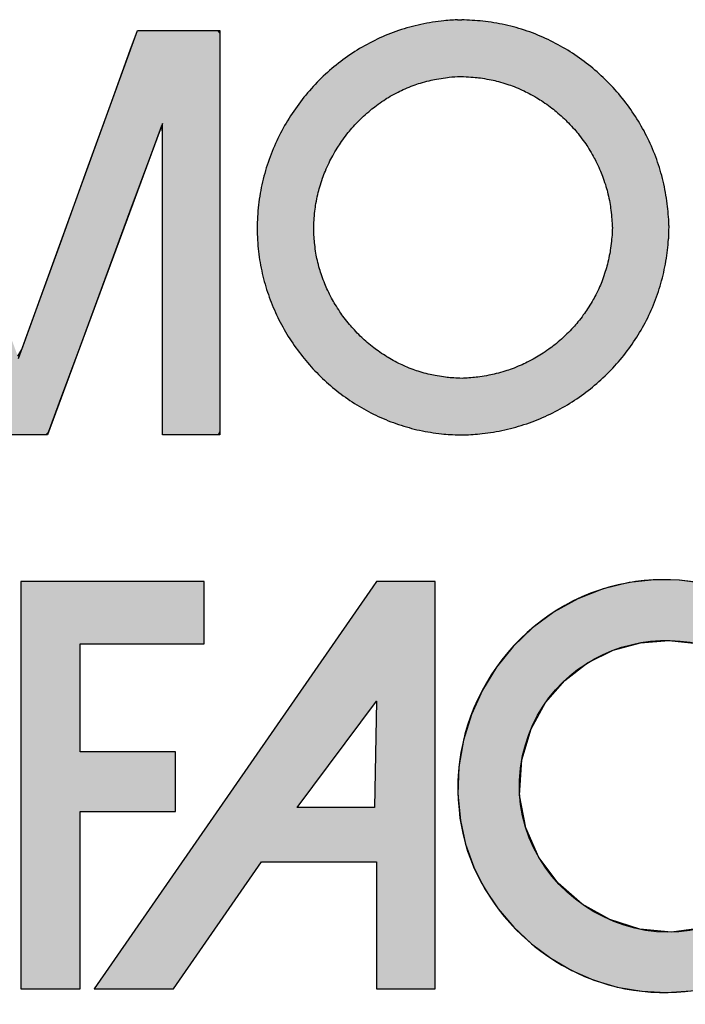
# Model space of a CAD drawing. Header units: inches. Extents: x 0 to 80.1, y 0 to 59.8.
# Tile 8 of 18: x 72.5 to 74.2, y 3.8 to 6.4. Entities that reach past the tile are written whole.
import ezdxf

# ---------------------------------------------------------------- set-up
doc = ezdxf.new("R2010")
doc.units = ezdxf.units.IN
doc.header["$MEASUREMENT"] = 0
doc.layers.add('Default', color=7, linetype='Continuous')

# ---------------------------------------------------------------- blocks, each defined once
blk = doc.blocks.new('block_2')
at = {"layer": 'Default', "linetype": 'Continuous'}
for points in [[(0.24683, 0.05811), (0.23145, 0.04686), (0.215, 0.04023), (0.1981, 0.03788), (0.18134, 0.03942), (0.16533, 0.04452), (0.15068, 0.05279), (0.13798, 0.06387), (0.12784, 0.07742), (0.12087, 0.09305), (0.11767, 0.11041), (0.11884, 0.12913), (0.1237, 0.14549), (0.13141, 0.15943), (0.14153, 0.17108), (0.15359, 0.18031), (0.16711, 0.187), (0.1816, 0.19102), (0.19658, 0.19224), (0.21158, 0.19054), (0.22611, 0.18578), (0.2397, 0.17786), (0.25187, 0.16663), (0.25487, 0.16367), (0.25699, 0.16367), (0.2604, 0.16367), (0.26474, 0.16367), (0.2697, 0.16367), (0.27491, 0.16367), (0.28006, 0.16367), (0.28478, 0.16367), (0.28875, 0.16367), (0.29163, 0.16367), (0.29307, 0.16367), (0.28884, 0.17158), (0.28122, 0.18255), (0.2724, 0.19238), (0.26252, 0.201), (0.25172, 0.20837), (0.24015, 0.21442), (0.22795, 0.21909), (0.21526, 0.22232), (0.20223, 0.22406), (0.189, 0.22424), (0.17572, 0.2228), (0.16193, 0.2195), (0.1484, 0.21424), (0.13587, 0.2073), (0.12445, 0.19884), (0.11426, 0.18903), (0.1054, 0.17802), (0.09799, 0.16599), (0.09213, 0.1531), (0.08795, 0.13951), (0.08555, 0.1254), (0.08504, 0.11092), (0.08631, 0.09702), (0.08907, 0.08441), (0.0934, 0.07235), (0.09917, 0.06095), (0.10626, 0.05031), (0.11454, 0.04056), (0.12388, 0.03179), (0.13415, 0.02413), (0.14525, 0.01768), (0.15702, 0.01255), (0.16937, 0.00885), (0.18226, 0.00665), (0.19546, 0.00598), (0.20851, 0.00687), (0.22126, 0.00926), (0.23358, 0.0131), (0.24533, 0.01832), (0.25638, 0.02486), (0.26659, 0.03267), (0.27583, 0.04167), (0.28396, 0.05181), (0.29085, 0.06302), (0.29522, 0.07245), (0.29404, 0.07245), (0.2915, 0.07245), (0.28789, 0.07245), (0.28355, 0.07245), (0.27879, 0.07245), (0.27392, 0.07245), (0.26926, 0.07245), (0.26513, 0.07245), (0.26184, 0.07245), (0.25972, 0.07245), (0.25895, 0.07229), (0.25798, 0.07089), (0.25698, 0.06951), (0.25596, 0.06815), (0.25491, 0.06681), (0.25383, 0.06549), (0.25272, 0.0642), (0.25159, 0.06293), (0.25044, 0.06169), (0.24926, 0.06047), (0.24806, 0.05928)], [(-0.14629, 0.22347), (-0.14629, 0.21744), (-0.14629, 0.20105), (-0.14629, 0.17691), (-0.14629, 0.1476), (-0.14629, 0.1157), (-0.14629, 0.0838), (-0.14629, 0.05449), (-0.14629, 0.03035), (-0.14629, 0.01397), (-0.14629, 0.00793), (-0.14541, 0.00793), (-0.14302, 0.00793), (-0.13949, 0.00793), (-0.13521, 0.00793), (-0.13055, 0.00793), (-0.12589, 0.00793), (-0.1216, 0.00793), (-0.11808, 0.00793), (-0.11568, 0.00793), (-0.1148, 0.00793), (-0.1148, 0.01056), (-0.1148, 0.0177), (-0.1148, 0.02821), (-0.1148, 0.04098), (-0.1148, 0.05487), (-0.1148, 0.06876), (-0.1148, 0.08153), (-0.1148, 0.09204), (-0.1148, 0.09918), (-0.1148, 0.10181), (-0.11339, 0.10181), (-0.10957, 0.10181), (-0.10393, 0.10181), (-0.09709, 0.10181), (-0.08964, 0.10181), (-0.08219, 0.10181), (-0.07535, 0.10181), (-0.06971, 0.10181), (-0.06589, 0.10181), (-0.06448, 0.10181), (-0.06448, 0.10269), (-0.06448, 0.10508), (-0.06448, 0.1086), (-0.06448, 0.11288), (-0.06448, 0.11753), (-0.06448, 0.12219), (-0.06448, 0.12647), (-0.06448, 0.12999), (-0.06448, 0.13238), (-0.06448, 0.13326), (-0.06589, 0.13326), (-0.06971, 0.13326), (-0.07535, 0.13326), (-0.08219, 0.13326), (-0.08964, 0.13326), (-0.09709, 0.13326), (-0.10393, 0.13326), (-0.10957, 0.13326), (-0.11339, 0.13326), (-0.1148, 0.13326), (-0.1148, 0.13486), (-0.1148, 0.1392), (-0.1148, 0.14561), (-0.1148, 0.15338), (-0.1148, 0.16184), (-0.1148, 0.1703), (-0.1148, 0.17807), (-0.1148, 0.18447), (-0.1148, 0.18882), (-0.1148, 0.19042), (-0.11297, 0.19042), (-0.10798, 0.19042), (-0.10064, 0.19042), (-0.09173, 0.19042), (-0.08203, 0.19042), (-0.07233, 0.19042), (-0.06342, 0.19042), (-0.05608, 0.19042), (-0.0511, 0.19042), (-0.04926, 0.19042), (-0.04926, 0.19134), (-0.04926, 0.19385), (-0.04926, 0.19755), (-0.04926, 0.20204), (-0.04926, 0.20693), (-0.04926, 0.21182), (-0.04926, 0.21631), (-0.04926, 0.22001), (-0.04926, 0.22252), (-0.04926, 0.22345), (-0.05132, 0.22345), (-0.05699, 0.22345), (-0.06558, 0.22345), (-0.07634, 0.22346), (-0.08856, 0.22346), (-0.10152, 0.22346), (-0.1145, 0.22347), (-0.12677, 0.22347), (-0.13761, 0.22347)]]:
    blk.add_hatch(color=7, dxfattribs=at).paths.add_polyline_path(points)
h = blk.add_hatch(color=7, dxfattribs=at)
h.paths.add_polyline_path([(0.04198, 0.22347), (0.04001, 0.22064), (-0.10749, 0.00793), (-0.06554, 0.00793), (-0.01885, 0.07507), (0.04198, 0.07507), (0.04198, 0.00793), (0.07292, 0.00793), (0.07292, 0.22347)])
h.paths.add_polyline_path([(0.04093, 0.10388), (0.04198, 0.16001), (0, 0.10388)])
at = {"layer": 'Default', "color": 7, "linetype": 'Continuous'}
for p, q in [((0.04001, 0.22064), (-0.10749, 0.00793)), ((0.04198, 0.22347), (0.04001, 0.22064)), ((0.07292, 0.22347), (0.04198, 0.22347)), ((0.07292, 0.00793), (0.07292, 0.22347)), ((0, 0.10388), (0.04198, 0.16001)), ((0.04198, 0.16001), (0.04093, 0.10388)), ((0.04093, 0.10388), (0, 0.10388)), ((-0.06554, 0.00793), (-0.01885, 0.07507)), ((-0.01885, 0.07507), (0.04198, 0.07507)), ((0.04198, 0.07507), (0.04198, 0.00793)), ((-0.10749, 0.00793), (-0.06554, 0.00793)), ((0.04198, 0.00793), (0.07292, 0.00793))]:
    blk.add_line(p, q, dxfattribs=at)
for points in [[(0.215, 0.04023), (0.1981, 0.03788), (0.18134, 0.03942), (0.16533, 0.04452), (0.15068, 0.05279), (0.13798, 0.06387), (0.12784, 0.07742), (0.12087, 0.09305), (0.11767, 0.11041), (0.11884, 0.12913), (0.1237, 0.14549), (0.13141, 0.15943), (0.14153, 0.17108), (0.15359, 0.18031), (0.16711, 0.187), (0.1816, 0.19102), (0.19658, 0.19224), (0.21158, 0.19054)], [(0.21526, 0.22232), (0.20223, 0.22406), (0.189, 0.22424), (0.17572, 0.2228), (0.16193, 0.2195), (0.1484, 0.21424), (0.13587, 0.2073), (0.12445, 0.19884), (0.11426, 0.18903), (0.1054, 0.17802), (0.09799, 0.16599), (0.09213, 0.1531), (0.08795, 0.13951), (0.08555, 0.1254), (0.08504, 0.11092), (0.08631, 0.09702), (0.08907, 0.08441), (0.0934, 0.07235), (0.09917, 0.06095), (0.10626, 0.05031), (0.11454, 0.04056), (0.12388, 0.03179), (0.13415, 0.02413), (0.14525, 0.01768), (0.15702, 0.01255), (0.16937, 0.00885), (0.18226, 0.00665), (0.19546, 0.00598), (0.20851, 0.00687)]]:
    blk.add_lwpolyline(points, dxfattribs=at)
blk.add_lwpolyline([(-0.14629, 0.22347), (-0.14629, 0.21744), (-0.14629, 0.20105), (-0.14629, 0.17691), (-0.14629, 0.1476), (-0.14629, 0.1157), (-0.14629, 0.0838), (-0.14629, 0.05449), (-0.14629, 0.03035), (-0.14629, 0.01397), (-0.14629, 0.00793), (-0.14541, 0.00793), (-0.14302, 0.00793), (-0.13949, 0.00793), (-0.13521, 0.00793), (-0.13055, 0.00793), (-0.12589, 0.00793), (-0.1216, 0.00793), (-0.11808, 0.00793), (-0.11568, 0.00793), (-0.1148, 0.00793), (-0.1148, 0.01056), (-0.1148, 0.0177), (-0.1148, 0.02821), (-0.1148, 0.04098), (-0.1148, 0.05487), (-0.1148, 0.06876), (-0.1148, 0.08153), (-0.1148, 0.09204), (-0.1148, 0.09918), (-0.1148, 0.10181), (-0.11339, 0.10181), (-0.10957, 0.10181), (-0.10393, 0.10181), (-0.09709, 0.10181), (-0.08964, 0.10181), (-0.08219, 0.10181), (-0.07535, 0.10181), (-0.06971, 0.10181), (-0.06589, 0.10181), (-0.06448, 0.10181), (-0.06448, 0.10269), (-0.06448, 0.10508), (-0.06448, 0.1086), (-0.06448, 0.11288), (-0.06448, 0.11753), (-0.06448, 0.12219), (-0.06448, 0.12647), (-0.06448, 0.12999), (-0.06448, 0.13238), (-0.06448, 0.13326), (-0.06589, 0.13326), (-0.06971, 0.13326), (-0.07535, 0.13326), (-0.08219, 0.13326), (-0.08964, 0.13326), (-0.09709, 0.13326), (-0.10393, 0.13326), (-0.10957, 0.13326), (-0.11339, 0.13326), (-0.1148, 0.13326), (-0.1148, 0.13486), (-0.1148, 0.1392), (-0.1148, 0.14561), (-0.1148, 0.15338), (-0.1148, 0.16184), (-0.1148, 0.1703), (-0.1148, 0.17807), (-0.1148, 0.18447), (-0.1148, 0.18882), (-0.1148, 0.19042), (-0.11297, 0.19042), (-0.10798, 0.19042), (-0.10064, 0.19042), (-0.09173, 0.19042), (-0.08203, 0.19042), (-0.07233, 0.19042), (-0.06342, 0.19042), (-0.05608, 0.19042), (-0.0511, 0.19042), (-0.04926, 0.19042), (-0.04926, 0.19134), (-0.04926, 0.19385), (-0.04926, 0.19755), (-0.04926, 0.20204), (-0.04926, 0.20693), (-0.04926, 0.21182), (-0.04926, 0.21631), (-0.04926, 0.22001), (-0.04926, 0.22252), (-0.04926, 0.22345), (-0.05132, 0.22345), (-0.05699, 0.22345), (-0.06558, 0.22345), (-0.07634, 0.22346), (-0.08856, 0.22346), (-0.10152, 0.22346), (-0.1145, 0.22347), (-0.12677, 0.22347), (-0.13761, 0.22347), (-0.14629, 0.22347)], close=True, dxfattribs=at)
at = {"layer": 'Default', "color": 7, "linetype": 'Continuous', "const_width": 0.00035}
for points in [[(0.04198, 0.22347), (0.04001, 0.22064), (-0.10749, 0.00793), (-0.06554, 0.00793), (-0.01885, 0.07507), (0.04198, 0.07507), (0.04198, 0.00793), (0.07292, 0.00793), (0.07292, 0.22347), (0.04198, 0.22347)], [(0.04093, 0.10388), (0, 0.10388), (0.04198, 0.16001), (0.04093, 0.10388)]]:
    blk.add_lwpolyline(points, close=True, dxfattribs=at)
at = {"layer": 'Default', "color": 7, "linetype": 'Continuous'}
for points, knots in [([(0.29317, 0.16367), (0.27083, 0.20894), (0.21875, 0.23279), (0.16984, 0.22163), (0.11624, 0.20938), (0.07967, 0.1572), (0.08561, 0.10278), (0.08997, 0.05451), (0.13028, 0.01424), (0.17784, 0.00724), (0.22689, -0.00026), (0.27634, 0.02614), (0.29526, 0.07245)], [0, 0, 0, 0, 0.25, 0.25, 0.25, 0.5, 0.5, 0.5, 0.75, 0.75, 0.75, 1, 1, 1, 1]), ([(0.24683, 0.05811), (0.19257, 0.0074), (0.10403, 0.05945), (0.11926, 0.13128), (0.13251, 0.19393), (0.21412, 0.21437), (0.25433, 0.16367)], [0, 0, 0, 0, 0.5, 0.5, 0.5, 1, 1, 1, 1])]:
    blk.add_open_spline(points, degree=3, knots=knots, dxfattribs=at)
for points in [[(-0.14629, 0.22347), (-0.14629, 0.22347), (-0.14629, 0.00793), (-0.14629, 0.00793)], [(-0.04926, 0.22345), (-0.04926, 0.22345), (-0.12172, 0.22347), (-0.14629, 0.22347)], [(-0.04926, 0.19042), (-0.04926, 0.19042), (-0.04926, 0.22345), (-0.04926, 0.22345)], [(-0.1148, 0.13326), (-0.1148, 0.13326), (-0.1148, 0.19042), (-0.1148, 0.19042)], [(-0.1148, 0.19042), (-0.1148, 0.19042), (-0.04926, 0.19042), (-0.04926, 0.19042)], [(-0.06448, 0.13326), (-0.06448, 0.13326), (-0.1148, 0.13326), (-0.1148, 0.13326)], [(-0.06448, 0.10181), (-0.06448, 0.10181), (-0.06448, 0.13326), (-0.06448, 0.13326)], [(-0.1148, 0.00793), (-0.1148, 0.00793), (-0.1148, 0.10181), (-0.1148, 0.10181)], [(-0.1148, 0.10181), (-0.1148, 0.10181), (-0.06448, 0.10181), (-0.06448, 0.10181)], [(-0.14629, 0.00793), (-0.14629, 0.00793), (-0.1148, 0.00793), (-0.1148, 0.00793)]]:
    blk.add_open_spline(points, degree=3, dxfattribs=at)
blk = doc.blocks.new('Block1')
at = {"layer": 'Default', "linetype": 'Continuous'}
h = blk.add_hatch(color=7, dxfattribs=at)
edge = h.paths.add_edge_path()
edge.add_spline(control_points=[(2.17777, 1.22006), (2.17707, 1.22003), (2.17586, 1.21996), (2.17326, 1.21981), (2.17188, 1.21972), (2.16649, 1.2191), (2.16251, 1.21853), (2.15431, 1.2168), (2.15052, 1.21575), (2.14263, 1.21308), (2.13899, 1.2116), (2.13155, 1.20809), (2.12809, 1.20619), (2.12115, 1.2019), (2.1179, 1.19962), (2.11151, 1.19462), (2.10851, 1.19199), (2.10271, 1.18634), (2.09999, 1.18339), (2.09483, 1.17716), (2.09244, 1.17393), (2.08796, 1.16717), (2.08592, 1.1637), (2.08218, 1.15646), (2.08053, 1.1528), (2.07758, 1.14515), (2.07633, 1.14132), (2.07423, 1.13331), (2.07342, 1.12936), (2.07222, 1.12107), (2.07187, 1.11702), (2.07163, 1.10864), (2.07175, 1.10464), (2.07244, 1.09649), (2.073, 1.09271), (2.07456, 1.08492), (2.07551, 1.08124), (2.07788, 1.07375), (2.07922, 1.07021), (2.08235, 1.06308), (2.08405, 1.05969), (2.08788, 1.05297), (2.08993, 1.04977), (2.0944, 1.04351), (2.09676, 1.04053), (2.10184, 1.03477), (2.10449, 1.03205), (2.11013, 1.02683), (2.11303, 1.02441), (2.11919, 1.01978), (2.12231, 1.01768), (2.12894, 1.01371), (2.13225, 1.01195), (2.13932, 1.00868), (2.14278, 1.00729), (2.15023, 1.00479), (2.15382, 1.00379), (2.16158, 1.00211), (2.16531, 1.00153), (2.17078, 1.00091), (2.17228, 1.0008), (2.17542, 1.00061), (2.17706, 1.00052), (2.18311, 1.00055), (2.18447, 1.00065), (2.18743, 1.00086), (2.18904, 1.00098), (2.19476, 1.00167), (2.19872, 1.00231), (2.20667, 1.00406), (2.21047, 1.00513), (2.21812, 1.00772), (2.22176, 1.00918), (2.22901, 1.01256), (2.23247, 1.0144), (2.23927, 1.0185), (2.24251, 1.02069), (2.24882, 1.02546), (2.2518, 1.02798), (2.25757, 1.03338), (2.26026, 1.03619), (2.26543, 1.04217), (2.26782, 1.04524), (2.27234, 1.05176), (2.27438, 1.05506), (2.27819, 1.06207), (2.27986, 1.06557), (2.28292, 1.07302), (2.2842, 1.07669), (2.28643, 1.08452), (2.2873, 1.08835), (2.28834, 1.09448), (2.28858, 1.09639), (2.28901, 1.10011), (2.2892, 1.10192), (2.28946, 1.10479), (2.2895, 1.10578), (2.28957, 1.1077), (2.2896, 1.10862), (2.28962, 1.11118), (2.2896, 1.11176), (2.28956, 1.11311), (2.28953, 1.11388), (2.28931, 1.11645), (2.28915, 1.1182), (2.28878, 1.12184), (2.28858, 1.12372), (2.28763, 1.12986), (2.28683, 1.13371), (2.28472, 1.14159), (2.2835, 1.14532), (2.28057, 1.15283), (2.27894, 1.1564), (2.27524, 1.1635), (2.27324, 1.16688), (2.26884, 1.17351), (2.26649, 1.17667), (2.26142, 1.18279), (2.25876, 1.18568), (2.25308, 1.19123), (2.25013, 1.19383), (2.2439, 1.19877), (2.2407, 1.20104), (2.23396, 1.2053), (2.23055, 1.20721), (2.22333, 1.21074), (2.21974, 1.21227), (2.21211, 1.21501), (2.20837, 1.21613), (2.20038, 1.21801), (2.19651, 1.2187), (2.18869, 1.21963), (2.18514, 1.21982), (2.18086, 1.22009), (2.18045, 1.22011), (2.18004, 1.22013)], knot_values=[0, 0, 0, 0, 0.006253, 0.006253, 0.012505, 0.012505, 0.030829, 0.030829, 0.048882, 0.048882, 0.066764, 0.066764, 0.084548, 0.084548, 0.102286, 0.102286, 0.120012, 0.120012, 0.137747, 0.137747, 0.15551, 0.15551, 0.173315, 0.173315, 0.191184, 0.191184, 0.20915, 0.20915, 0.227262, 0.227262, 0.245593, 0.245593, 0.263702, 0.263702, 0.281026, 0.281026, 0.298163, 0.298163, 0.315172, 0.315172, 0.332097, 0.332097, 0.348969, 0.348969, 0.365805, 0.365805, 0.382621, 0.382621, 0.39943, 0.39943, 0.41625, 0.41625, 0.433104, 0.433104, 0.450033, 0.450033, 0.467091, 0.467091, 0.484355, 0.484355, 0.491212, 0.491212, 0.49807, 0.49807, 0.505746, 0.505746, 0.513421, 0.513421, 0.531337, 0.531337, 0.549023, 0.549023, 0.566548, 0.566548, 0.583962, 0.583962, 0.601305, 0.601305, 0.618607, 0.618607, 0.635893, 0.635893, 0.65319, 0.65319, 0.67053, 0.67053, 0.687954, 0.687954, 0.705517, 0.705517, 0.72329, 0.72329, 0.732328, 0.732328, 0.741367, 0.741367, 0.744906, 0.744906, 0.748446, 0.748446, 0.750825, 0.750825, 0.753204, 0.753204, 0.762224, 0.762224, 0.771244, 0.771244, 0.789037, 0.789037, 0.806664, 0.806664, 0.824184, 0.824184, 0.841639, 0.841639, 0.859056, 0.859056, 0.876456, 0.876456, 0.893855, 0.893855, 0.91127, 0.91127, 0.928728, 0.928728, 0.946265, 0.946265, 0.963936, 0.963936, 0.981815, 0.981815, 0.998218, 0.998218, 1, 1, 1, 1], degree=3, periodic=0)
edge.add_line((2.18004, 1.22013), (2.17777, 1.22006))
edge = h.paths.add_edge_path()
edge.add_spline(control_points=[(2.17867, 1.19007), (2.17774, 1.19001), (2.17497, 1.18989), (2.17104, 1.18945), (2.16692, 1.18883), (2.16235, 1.18787), (2.15839, 1.18678), (2.15398, 1.18529), (2.15021, 1.18376), (2.14597, 1.18176), (2.14241, 1.17982), (2.13838, 1.17732), (2.13507, 1.17501), (2.1313, 1.17205), (2.12826, 1.16939), (2.12479, 1.16601), (2.12205, 1.16304), (2.11895, 1.15929), (2.11654, 1.15604), (2.11384, 1.15197), (2.11179, 1.14848), (2.10955, 1.14415), (2.10788, 1.14044), (2.10614, 1.13592), (2.10487, 1.13203), (2.10365, 1.12736), (2.10282, 1.12332), (2.10213, 1.11853), (2.10177, 1.11438), (2.10163, 1.10958), (2.10175, 1.10546), (2.10215, 1.10084), (2.10271, 1.09694), (2.1036, 1.09249), (2.10458, 1.08872), (2.10595, 1.08439), (2.10732, 1.08077), (2.10915, 1.07659), (2.11088, 1.07315), (2.11315, 1.06916), (2.11522, 1.06593), (2.11789, 1.06219), (2.12028, 1.05919), (2.12332, 1.05573), (2.12599, 1.05299), (2.12935, 1.04988), (2.13229, 1.04743), (2.13593, 1.0447), (2.1391, 1.04256), (2.14296, 1.04024), (2.14635, 1.03845), (2.15039, 1.03657), (2.15397, 1.03515), (2.15816, 1.03374), (2.1619, 1.0327), (2.16621, 1.03177), (2.17009, 1.03116), (2.17403, 1.03072), (2.17703, 1.03056), (2.18013, 1.03041), (2.18199, 1.03056), (2.18545, 1.03076), (2.18987, 1.03128), (2.1939, 1.03193), (2.19855, 1.03296), (2.20242, 1.03404), (2.2069, 1.03556), (2.2106, 1.03705), (2.21488, 1.03904), (2.21838, 1.0409), (2.22243, 1.04334), (2.2257, 1.04555), (2.22946, 1.0484), (2.23247, 1.05094), (2.23591, 1.05416), (2.23864, 1.057), (2.24171, 1.06055), (2.24412, 1.06366), (2.24678, 1.0675), (2.24886, 1.07086), (2.25108, 1.07494), (2.25279, 1.07852), (2.25455, 1.08281), (2.25586, 1.08659), (2.25714, 1.09106), (2.25803, 1.09501), (2.25879, 1.09966), (2.25923, 1.10375), (2.25955, 1.10706), (2.25959, 1.1086), (2.25963, 1.11021), (2.25962, 1.1109), (2.25959, 1.11195), (2.25933, 1.11493), (2.25895, 1.11902), (2.25826, 1.12368), (2.25743, 1.12764), (2.25622, 1.13218), (2.25497, 1.13599), (2.25326, 1.14038), (2.25161, 1.14401), (2.24942, 1.14821), (2.2474, 1.15163), (2.24476, 1.15559), (2.24239, 1.15877), (2.23935, 1.16245), (2.23666, 1.16537), (2.23325, 1.16871), (2.23028, 1.17132), (2.22655, 1.17427), (2.22332, 1.17657), (2.21933, 1.17909), (2.21586, 1.18103), (2.21165, 1.18309), (2.20798, 1.18465), (2.2036, 1.18623), (2.19974, 1.18738), (2.19521, 1.18845), (2.19121, 1.18916), (2.18677, 1.18967), (2.18321, 1.1899), (2.17961, 1.19013), (2.17909, 1.19014), (2.17877, 1.19009), (2.17867, 1.19007)], knot_values=[0, 0, 0, 0, 0.012505, 0.012505, 0.030829, 0.030829, 0.048882, 0.048882, 0.066764, 0.066764, 0.084548, 0.084548, 0.102286, 0.102286, 0.120012, 0.120012, 0.137747, 0.137747, 0.15551, 0.15551, 0.173315, 0.173315, 0.191184, 0.191184, 0.20915, 0.20915, 0.227262, 0.227262, 0.245593, 0.245593, 0.263702, 0.263702, 0.281026, 0.281026, 0.298163, 0.298163, 0.315172, 0.315172, 0.332097, 0.332097, 0.348969, 0.348969, 0.365805, 0.365805, 0.382621, 0.382621, 0.39943, 0.39943, 0.41625, 0.41625, 0.433104, 0.433104, 0.450033, 0.450033, 0.467091, 0.467091, 0.484355, 0.484355, 0.49807, 0.49807, 0.49807, 0.513421, 0.513421, 0.531337, 0.531337, 0.549023, 0.549023, 0.566548, 0.566548, 0.583962, 0.583962, 0.601305, 0.601305, 0.618607, 0.618607, 0.635893, 0.635893, 0.65319, 0.65319, 0.67053, 0.67053, 0.687954, 0.687954, 0.705517, 0.705517, 0.72329, 0.72329, 0.741367, 0.741367, 0.748446, 0.748446, 0.748446, 0.753204, 0.753204, 0.771244, 0.771244, 0.789037, 0.789037, 0.806664, 0.806664, 0.824184, 0.824184, 0.841639, 0.841639, 0.859056, 0.859056, 0.876456, 0.876456, 0.893855, 0.893855, 0.91127, 0.91127, 0.928728, 0.928728, 0.946265, 0.946265, 0.963936, 0.963936, 0.981815, 0.981815, 0.998218, 0.998218, 0.998218, 1, 1, 1, 1], degree=3, periodic=0)
blk.add_hatch(color=7, dxfattribs=at).paths.add_polyline_path([(1.83902, 1.21448), (1.83902, 1.19476), (1.83902, 1.17504), (1.83902, 1.15533), (1.83902, 1.13561), (1.83902, 1.11589), (1.83902, 1.09617), (1.83902, 1.07943), (1.83902, 1.06864), (1.83902, 1.05785), (1.83902, 1.04707), (1.83902, 1.03628), (1.83902, 1.0255), (1.83902, 1.01471), (1.83901, 1.01057), (1.83897, 1.00903), (1.83892, 1.00695), (1.8389, 1.00469), (1.83895, 1.00263), (1.8391, 1.00112), (1.83939, 1.00054), (1.84389, 1.00054), (1.8484, 1.00054), (1.85291, 1.00054), (1.85741, 1.00054), (1.86192, 1.00054), (1.86642, 1.00054), (1.86942, 1.00174), (1.86942, 1.01777), (1.86942, 1.04722), (1.86942, 1.08339), (1.86942, 1.11955), (1.86942, 1.14901), (1.86942, 1.16504), (1.87112, 1.1616), (1.87892, 1.14035), (1.89083, 1.10791), (1.90438, 1.071), (1.91711, 1.03633), (1.92655, 1.0106), (1.93025, 1.00054), (1.9321, 1.00054), (1.93682, 1.00054), (1.94319, 1.00054), (1.94996, 1.00054), (1.95592, 1.00054), (1.95982, 1.00054), (1.96111, 1.00173), (1.967, 1.01766), (1.97782, 1.04692), (1.9911, 1.08286), (2.00438, 1.11879), (2.0152, 1.14806), (2.02109, 1.16399), (2.02153, 1.16057), (2.02153, 1.13946), (2.02153, 1.10723), (2.02153, 1.07055), (2.02153, 1.0361), (2.02153, 1.01054), (2.02153, 1.00054), (2.02338, 1.00054), (2.0281, 1.00054), (2.03446, 1.00054), (2.04123, 1.00054), (2.04718, 1.00054), (2.05108, 1.00054), (2.05193, 1.00209), (2.05193, 1.02279), (2.05193, 1.06082), (2.05193, 1.10751), (2.05193, 1.1542), (2.05193, 1.19223), (2.05193, 1.21293), (2.05071, 1.21448), (2.04512, 1.21448), (2.0366, 1.21448), (2.0269, 1.21448), (2.01778, 1.21448), (2.01102, 1.21448), (2.00838, 1.21448), (2.00455, 1.20394), (1.99479, 1.17699), (1.98162, 1.14066), (1.96761, 1.102), (1.9553, 1.06802), (1.94723, 1.04575), (1.94501, 1.04215), (1.93887, 1.05895), (1.92759, 1.0898), (1.91374, 1.12769), (1.8999, 1.16558), (1.88862, 1.19643), (1.88248, 1.21323), (1.88082, 1.21448), (1.8753, 1.21448), (1.86688, 1.21448), (1.85731, 1.21448), (1.84831, 1.21448), (1.84164, 1.21448)])
at = {"layer": 'Default', "color": 7, "linetype": 'Continuous'}
blk.add_line((2.17777, 1.22006), (2.18004, 1.22013), dxfattribs=at)
blk.add_lwpolyline([(1.94501, 1.04215), (1.94723, 1.04575), (1.9553, 1.06802), (1.96761, 1.102), (1.98162, 1.14066), (1.99479, 1.17699), (2.00455, 1.20394), (2.00838, 1.21448), (2.01102, 1.21448), (2.01778, 1.21448), (2.0269, 1.21448), (2.0366, 1.21448), (2.04512, 1.21448), (2.05071, 1.21448), (2.05193, 1.21293), (2.05193, 1.19223), (2.05193, 1.1542), (2.05193, 1.10751), (2.05193, 1.06082), (2.05193, 1.02279), (2.05193, 1.00209), (2.05108, 1.00054), (2.04718, 1.00054), (2.04123, 1.00054), (2.03446, 1.00054), (2.0281, 1.00054), (2.02338, 1.00054), (2.02153, 1.00054), (2.02153, 1.01054), (2.02153, 1.0361), (2.02153, 1.07055), (2.02153, 1.10723), (2.02153, 1.13946), (2.02153, 1.16057), (2.02109, 1.16399), (2.0152, 1.14806), (2.00438, 1.11879), (1.9911, 1.08286), (1.97782, 1.04692), (1.967, 1.01766), (1.96111, 1.00173), (1.95982, 1.00054), (1.95592, 1.00054), (1.94996, 1.00054), (1.94319, 1.00054)], dxfattribs=at)
for points, knots in [([(2.17777, 1.22006), (2.17707, 1.22003), (2.17586, 1.21996), (2.17326, 1.21981), (2.17188, 1.21972), (2.16649, 1.2191), (2.16251, 1.21853), (2.15431, 1.2168), (2.15052, 1.21575), (2.14263, 1.21308), (2.13899, 1.2116), (2.13155, 1.20809), (2.12809, 1.20619), (2.12115, 1.2019), (2.1179, 1.19962), (2.11151, 1.19462), (2.10851, 1.19199), (2.10271, 1.18634), (2.09999, 1.18339), (2.09483, 1.17716), (2.09244, 1.17393), (2.08796, 1.16717), (2.08592, 1.1637), (2.08218, 1.15646), (2.08053, 1.1528), (2.07758, 1.14515), (2.07633, 1.14132), (2.07423, 1.13331), (2.07342, 1.12936), (2.07222, 1.12107), (2.07187, 1.11702), (2.07163, 1.10864), (2.07175, 1.10464), (2.07244, 1.09649), (2.073, 1.09271), (2.07456, 1.08492), (2.07551, 1.08124), (2.07788, 1.07375), (2.07922, 1.07021), (2.08235, 1.06308), (2.08405, 1.05969), (2.08788, 1.05297), (2.08993, 1.04977), (2.0944, 1.04351), (2.09676, 1.04053), (2.10184, 1.03477), (2.10449, 1.03205), (2.11013, 1.02683), (2.11303, 1.02441), (2.11919, 1.01978), (2.12231, 1.01768), (2.12894, 1.01371), (2.13225, 1.01195), (2.13932, 1.00868), (2.14278, 1.00729), (2.15023, 1.00479), (2.15382, 1.00379), (2.16158, 1.00211), (2.16531, 1.00153), (2.17078, 1.00091), (2.17228, 1.0008), (2.17542, 1.00061), (2.17706, 1.00052), (2.18311, 1.00055), (2.18447, 1.00065), (2.18743, 1.00086), (2.18904, 1.00098), (2.19476, 1.00167), (2.19872, 1.00231), (2.20667, 1.00406), (2.21047, 1.00513), (2.21812, 1.00772), (2.22176, 1.00918), (2.22901, 1.01256), (2.23247, 1.0144), (2.23927, 1.0185), (2.24251, 1.02069), (2.24882, 1.02546), (2.2518, 1.02798), (2.25757, 1.03338), (2.26026, 1.03619), (2.26543, 1.04217), (2.26782, 1.04524), (2.27234, 1.05176), (2.27438, 1.05506), (2.27819, 1.06207), (2.27986, 1.06557), (2.28292, 1.07302), (2.2842, 1.07669), (2.28643, 1.08452), (2.2873, 1.08835), (2.28834, 1.09448), (2.28858, 1.09639), (2.28901, 1.10011), (2.2892, 1.10192), (2.28946, 1.10479), (2.2895, 1.10578), (2.28957, 1.1077), (2.2896, 1.10862), (2.28962, 1.11118), (2.2896, 1.11176), (2.28956, 1.11311), (2.28953, 1.11388), (2.28931, 1.11645), (2.28915, 1.1182), (2.28878, 1.12184), (2.28858, 1.12372), (2.28763, 1.12986), (2.28683, 1.13371), (2.28472, 1.14159), (2.2835, 1.14532), (2.28057, 1.15283), (2.27894, 1.1564), (2.27524, 1.1635), (2.27324, 1.16688), (2.26884, 1.17351), (2.26649, 1.17667), (2.26142, 1.18279), (2.25876, 1.18568), (2.25308, 1.19123), (2.25013, 1.19383), (2.2439, 1.19877), (2.2407, 1.20104), (2.23396, 1.2053), (2.23055, 1.20721), (2.22333, 1.21074), (2.21974, 1.21227), (2.21211, 1.21501), (2.20837, 1.21613), (2.20038, 1.21801), (2.19651, 1.2187), (2.18869, 1.21963), (2.18514, 1.21982), (2.18086, 1.22009), (2.18045, 1.22011), (2.18004, 1.22013)], [0, 0, 0, 0, 0.006253, 0.006253, 0.012505, 0.012505, 0.030829, 0.030829, 0.048882, 0.048882, 0.066764, 0.066764, 0.084548, 0.084548, 0.102286, 0.102286, 0.120012, 0.120012, 0.137747, 0.137747, 0.15551, 0.15551, 0.173315, 0.173315, 0.191184, 0.191184, 0.20915, 0.20915, 0.227262, 0.227262, 0.245593, 0.245593, 0.263702, 0.263702, 0.281026, 0.281026, 0.298163, 0.298163, 0.315172, 0.315172, 0.332097, 0.332097, 0.348969, 0.348969, 0.365805, 0.365805, 0.382621, 0.382621, 0.39943, 0.39943, 0.41625, 0.41625, 0.433104, 0.433104, 0.450033, 0.450033, 0.467091, 0.467091, 0.484355, 0.484355, 0.491212, 0.491212, 0.49807, 0.49807, 0.505746, 0.505746, 0.513421, 0.513421, 0.531337, 0.531337, 0.549023, 0.549023, 0.566548, 0.566548, 0.583962, 0.583962, 0.601305, 0.601305, 0.618607, 0.618607, 0.635893, 0.635893, 0.65319, 0.65319, 0.67053, 0.67053, 0.687954, 0.687954, 0.705517, 0.705517, 0.72329, 0.72329, 0.732328, 0.732328, 0.741367, 0.741367, 0.744906, 0.744906, 0.748446, 0.748446, 0.750825, 0.750825, 0.753204, 0.753204, 0.762224, 0.762224, 0.771244, 0.771244, 0.789037, 0.789037, 0.806664, 0.806664, 0.824184, 0.824184, 0.841639, 0.841639, 0.859056, 0.859056, 0.876456, 0.876456, 0.893855, 0.893855, 0.91127, 0.91127, 0.928728, 0.928728, 0.946265, 0.946265, 0.963936, 0.963936, 0.981815, 0.981815, 0.998218, 0.998218, 1, 1, 1, 1]), ([(2.17867, 1.19007), (2.17774, 1.19001), (2.17497, 1.18989), (2.17104, 1.18945), (2.16692, 1.18883), (2.16235, 1.18787), (2.15839, 1.18678), (2.15398, 1.18529), (2.15021, 1.18376), (2.14597, 1.18176), (2.14241, 1.17982), (2.13838, 1.17732), (2.13507, 1.17501), (2.1313, 1.17205), (2.12826, 1.16939), (2.12479, 1.16601), (2.12205, 1.16304), (2.11895, 1.15929), (2.11654, 1.15604), (2.11384, 1.15197), (2.11179, 1.14848), (2.10955, 1.14415), (2.10788, 1.14044), (2.10614, 1.13592), (2.10487, 1.13203), (2.10365, 1.12736), (2.10282, 1.12332), (2.10213, 1.11853), (2.10177, 1.11438), (2.10163, 1.10958), (2.10175, 1.10546), (2.10215, 1.10084), (2.10271, 1.09694), (2.1036, 1.09249), (2.10458, 1.08872), (2.10595, 1.08439), (2.10732, 1.08077), (2.10915, 1.07659), (2.11088, 1.07315), (2.11315, 1.06916), (2.11522, 1.06593), (2.11789, 1.06219), (2.12028, 1.05919), (2.12332, 1.05573), (2.12599, 1.05299), (2.12935, 1.04988), (2.13229, 1.04743), (2.13593, 1.0447), (2.1391, 1.04256), (2.14296, 1.04024), (2.14635, 1.03845), (2.15039, 1.03657), (2.15397, 1.03515), (2.15816, 1.03374), (2.1619, 1.0327), (2.16621, 1.03177), (2.17009, 1.03116), (2.17403, 1.03072), (2.17703, 1.03056), (2.18013, 1.03041), (2.18199, 1.03056), (2.18545, 1.03076), (2.18987, 1.03128), (2.1939, 1.03193), (2.19855, 1.03296), (2.20242, 1.03404), (2.2069, 1.03556), (2.2106, 1.03705), (2.21488, 1.03904), (2.21838, 1.0409), (2.22243, 1.04334), (2.2257, 1.04555), (2.22946, 1.0484), (2.23247, 1.05094), (2.23591, 1.05416), (2.23864, 1.057), (2.24171, 1.06055), (2.24412, 1.06366), (2.24678, 1.0675), (2.24886, 1.07086), (2.25108, 1.07494), (2.25279, 1.07852), (2.25455, 1.08281), (2.25586, 1.08659), (2.25714, 1.09106), (2.25803, 1.09501), (2.25879, 1.09966), (2.25923, 1.10375), (2.25955, 1.10706), (2.25959, 1.1086), (2.25963, 1.11021), (2.25962, 1.1109), (2.25959, 1.11195), (2.25933, 1.11493), (2.25895, 1.11902), (2.25826, 1.12368), (2.25743, 1.12764), (2.25622, 1.13218), (2.25497, 1.13599), (2.25326, 1.14038), (2.25161, 1.14401), (2.24942, 1.14821), (2.2474, 1.15163), (2.24476, 1.15559), (2.24239, 1.15877), (2.23935, 1.16245), (2.23666, 1.16537), (2.23325, 1.16871), (2.23028, 1.17132), (2.22655, 1.17427), (2.22332, 1.17657), (2.21933, 1.17909), (2.21586, 1.18103), (2.21165, 1.18309), (2.20798, 1.18465), (2.2036, 1.18623), (2.19974, 1.18738), (2.19521, 1.18845), (2.19121, 1.18916), (2.18677, 1.18967), (2.18321, 1.1899), (2.17961, 1.19013), (2.17909, 1.19014), (2.17877, 1.19009), (2.17867, 1.19007)], [0, 0, 0, 0, 0.012505, 0.012505, 0.030829, 0.030829, 0.048882, 0.048882, 0.066764, 0.066764, 0.084548, 0.084548, 0.102286, 0.102286, 0.120012, 0.120012, 0.137747, 0.137747, 0.15551, 0.15551, 0.173315, 0.173315, 0.191184, 0.191184, 0.20915, 0.20915, 0.227262, 0.227262, 0.245593, 0.245593, 0.263702, 0.263702, 0.281026, 0.281026, 0.298163, 0.298163, 0.315172, 0.315172, 0.332097, 0.332097, 0.348969, 0.348969, 0.365805, 0.365805, 0.382621, 0.382621, 0.39943, 0.39943, 0.41625, 0.41625, 0.433104, 0.433104, 0.450033, 0.450033, 0.467091, 0.467091, 0.484355, 0.484355, 0.49807, 0.49807, 0.49807, 0.513421, 0.513421, 0.531337, 0.531337, 0.549023, 0.549023, 0.566548, 0.566548, 0.583962, 0.583962, 0.601305, 0.601305, 0.618607, 0.618607, 0.635893, 0.635893, 0.65319, 0.65319, 0.67053, 0.67053, 0.687954, 0.687954, 0.705517, 0.705517, 0.72329, 0.72329, 0.741367, 0.741367, 0.748446, 0.748446, 0.748446, 0.753204, 0.753204, 0.771244, 0.771244, 0.789037, 0.789037, 0.806664, 0.806664, 0.824184, 0.824184, 0.841639, 0.841639, 0.859056, 0.859056, 0.876456, 0.876456, 0.893855, 0.893855, 0.91127, 0.91127, 0.928728, 0.928728, 0.946265, 0.946265, 0.963936, 0.963936, 0.981815, 0.981815, 0.998218, 0.998218, 0.998218, 1, 1, 1, 1])]:
    blk.add_open_spline(points, degree=3, knots=knots, dxfattribs=at)
for points in [[(1.94547, 1.04089), (1.94547, 1.04089), (2.00838, 1.21448), (2.00838, 1.21448)], [(2.00838, 1.21448), (2.00838, 1.21448), (2.05193, 1.21448), (2.05193, 1.21448)], [(2.05193, 1.21448), (2.05193, 1.21448), (2.05193, 1.00054), (2.05193, 1.00054)], [(2.02153, 1.16518), (2.02153, 1.16518), (1.96067, 1.00054), (1.96067, 1.00054)], [(2.02153, 1.00054), (2.02153, 1.00054), (2.02153, 1.16518), (2.02153, 1.16518)], [(1.96067, 1.00054), (1.96067, 1.00054), (1.93025, 1.00054), (1.93025, 1.00054)], [(2.05193, 1.00054), (2.05193, 1.00054), (2.02153, 1.00054), (2.02153, 1.00054)]]:
    blk.add_open_spline(points, degree=3, dxfattribs=at)
at = {"layer": 'Default', "color": 7}
blk.add_blockref('block_2', (2.0929, 0.69957), dxfattribs=at)
blk = doc.blocks.new('Block13')
at = {"layer": 'Default', "color": 7}
blk.add_blockref('Block1', (0.03706, 0.08409), dxfattribs=at)
blk = doc.blocks.new('Block11')
at = {"layer": 'Default', "color": 7}
blk.add_blockref('Block13', (0, 0), dxfattribs=at)
blk = doc.blocks.new('Block10')
at = {"layer": 'Default', "color": 7}
blk.add_blockref('Block11', (0, 0), dxfattribs=at)
blk = doc.blocks.new('Block2')
at = {"layer": 'Default', "color": 7, "xscale": 15, "yscale": 15, "zscale": 15}
blk.add_blockref('Block10', (-52.744, 0), dxfattribs=at)
blk = doc.blocks.new('Block222')
at = {"layer": 'Default', "color": 7}
blk.add_blockref('Block2', (106.5784, -49.5033), dxfattribs=at)

msp = doc.modelspace()

# ---------------------------------------------------------------- block references
at = {"layer": 'Default', "color": 7, "xscale": 0.325, "yscale": 0.325, "zscale": 0.325}
msp.add_blockref('Block222', (45.3678, 16.0888), dxfattribs=at)

doc.saveas('drawing.dxf')
